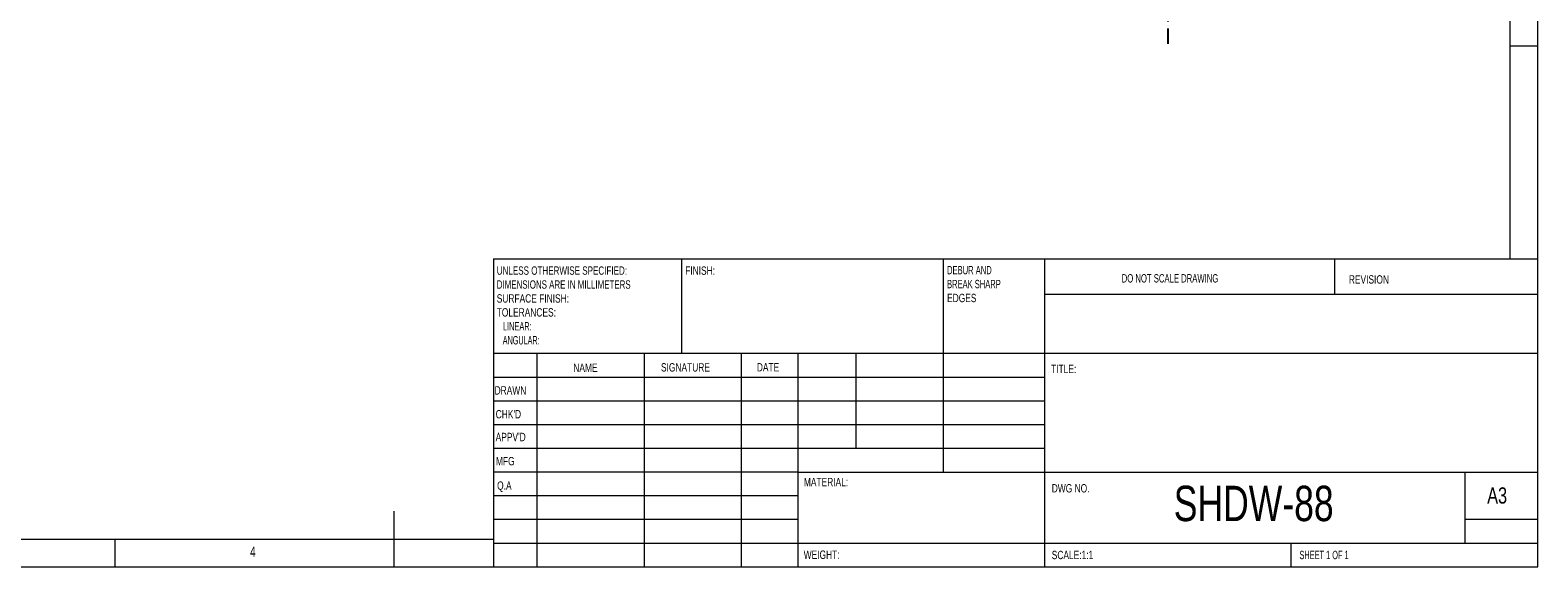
# Model space of a CAD drawing. Header units: millimetres. Extents: x 5 to 415, y 5 to 292.
# Tile 2 of 3: x 145 to 415, y 5 to 101. Entities that reach past the tile are written whole.
import ezdxf

# ---------------------------------------------------------------- set-up
doc = ezdxf.new("R2010")
doc.units = ezdxf.units.MM
doc.linetypes.add('CENTER', pattern=[10.16, 6.35, -1.27, 1.27, -1.27])
doc.styles.add('SLDTEXTSTYLE0', font='TXT', dxfattribs={"width": 0.75})
doc.styles.add('SLDTEXTSTYLE1', font='TXT', dxfattribs={"width": 0.6375})
doc.styles.add('SLDTEXTSTYLE2', font='TXT', dxfattribs={"width": 0.6875})
doc.styles.add('SLDTEXTSTYLE3', font='TXT', dxfattribs={"width": 0.65625})
doc.styles.add('SLDTEXTSTYLE4', font='TXT', dxfattribs={"width": 0.675})
doc.styles.add('SLDTEXTSTYLE5', font='TXT', dxfattribs={"width": 0.72})
doc.styles.add('SLDTEXTSTYLE6', font='TXT', dxfattribs={"width": 0.708333})
doc.styles.add('SLDTEXTSTYLE7', font='TXT', dxfattribs={"width": 0.609375})
doc.styles.add('SLDTEXTSTYLE8', font='TXT', dxfattribs={"width": 0.625})

# ---------------------------------------------------------------- blocks, each defined once
blk = doc.blocks.new('SW_NOTE_0')
at = {"color": 0, "linetype": 'Continuous', "lineweight": 0, "char_height": 1.5, "attachment_point": 1}
for s, insert, style in [('DEBUR AND ', (0, 1.92), 'SLDTEXTSTYLE3'), ('BREAK SHARP ', (0, -0.58), 'SLDTEXTSTYLE4'), ('EDGES', (0, -3.08), 'SLDTEXTSTYLE0')]:
    blk.add_mtext(s, dxfattribs=dict(at, insert=insert, style=style))
blk = doc.blocks.new('SW_NOTE_1')
at = {"color": 0, "linetype": 'Continuous', "lineweight": 0, "char_height": 1.5, "attachment_point": 1}
for s, insert, style in [('UNLESS OTHERWISE SPECIFIED:', (0, 1.92), 'SLDTEXTSTYLE5'), ('DIMENSIONS ARE IN MILLIMETERS', (0, -0.58), 'SLDTEXTSTYLE6'), ('SURFACE FINISH:', (0, -3.08), 'SLDTEXTSTYLE0'), ('TOLERANCES:', (0, -5.58), 'SLDTEXTSTYLE0'), ('   LINEAR:', (0, -8.08), 'SLDTEXTSTYLE7'), ('   ANGULAR:', (0, -10.58), 'SLDTEXTSTYLE8')]:
    blk.add_mtext(s, dxfattribs=dict(at, insert=insert, style=style))

msp = doc.modelspace()

# ---------------------------------------------------------------- linework, layer by layer
at = {"color": 7, "linetype": 'Continuous', "lineweight": 0}
for p, q in [((415, 5), (415, 292)), ((410, 287), (410, 60.25)), ((410, 98.5), (415, 98.5)), ((227.8, 60.25), (415, 60.25)), ((227.8, 60.25), (227.8, 5)), ((261.6, 43.25), (261.6, 60.25)), ((308.4, 60.25), (308.4, 22)), ((326.6, 60.25), (326.6, 5)), ((378.6, 53.875), (378.6, 60.25)), ((415, 53.875), (326.6, 53.875)), ((415, 43.25), (227.8, 43.25)), ((235.6, 43.25), (235.6, 5)), ((254.791, 43.25), (254.791, 5)), ((272.199, 43.25), (272.199, 5)), ((282.4, 5), (282.4, 43.25)), ((292.8, 26.25), (292.8, 43.25)), ((326.6, 39), (227.8, 39)), ((326.6, 34.75), (227.8, 34.75)), ((326.6, 30.5), (227.8, 30.5)), ((326.6, 26.25), (227.8, 26.25)), ((282.4, 22), (227.8, 22)), ((282.4, 22), (415, 22)), ((402, 9.25), (402, 22)), ((282.4, 17.75), (227.8, 17.75)), ((210, 5), (210, 15)), ((282.4, 13.5), (227.8, 13.5)), ((415, 13.5), (402, 13.5)), ((10, 10), (227.8, 10)), ((160, 5), (160, 10)), ((227.8, 9.25), (415, 9.25)), ((370.8, 5), (370.8, 9.25)), ((5, 5), (415, 5))]:
    msp.add_line(p, q, dxfattribs=at)
at = {"color": 1, "linetype": 'CENTER'}
msp.add_line((348.71, 192.996), (348.71, 98.836), dxfattribs=at)

# ---------------------------------------------------------------- block references
at = {"color": 7, "linetype": 'Continuous', "lineweight": 0}
for name, p in [('SW_NOTE_1', (228.394, 56.987)), ('SW_NOTE_0', (309.109, 57.069))]:
    msp.add_blockref(name, p, dxfattribs=at)

# ---------------------------------------------------------------- texts
at = {"color": 7, "linetype": 'Continuous', "lineweight": 0, "attachment_point": 1}
for s, insert, char_height, style in [('FINISH:', (262.171, 58.902), 1.5, 'SLDTEXTSTYLE0'), ('DO NOT SCALE DRAWING', (340.415, 57.515), 1.5, 'SLDTEXTSTYLE2'), ('REVISION', (381.128, 57.317), 1.5, 'SLDTEXTSTYLE0'), ('NAME', (242.122, 41.484), 1.5, 'SLDTEXTSTYLE0'), ('SIGNATURE', (257.834, 41.544), 1.5, 'SLDTEXTSTYLE0'), ('DATE', (275.015, 41.559), 1.5, 'SLDTEXTSTYLE0'), ('TITLE:', (327.756, 41.261), 1.5, 'SLDTEXTSTYLE0'), ('DRAWN', (228.012, 37.412), 1.5, 'SLDTEXTSTYLE0'), ("CHK'D", (228.21, 33.137), 1.5, 'SLDTEXTSTYLE0'), ("APPV'D", (228.202, 29.047), 1.5, 'SLDTEXTSTYLE0'), ('MFG', (228.255, 24.716), 1.5, 'SLDTEXTSTYLE0'), ('Q.A', (228.469, 20.332), 1.5, 'SLDTEXTSTYLE0'), ('MATERIAL:', (283.446, 20.968), 1.5, 'SLDTEXTSTYLE0'), ('DWG NO.', (327.874, 19.851), 1.5, 'SLDTEXTSTYLE0'), ('SHDW-88', (349.741, 19.557), 6.35, 'SLDTEXTSTYLE0'), ('A3', (405.921, 19.266), 2.9104, 'SLDTEXTSTYLE0'), ('4', (184.167, 8.646), 1.852, 'SLDTEXTSTYLE0'), ('WEIGHT: ', (283.418, 7.932), 1.4986, 'SLDTEXTSTYLE0'), ('SCALE:1:1', (327.874, 7.883), 1.5, 'SLDTEXTSTYLE0'), ('SHEET 1 OF 1', (372.278, 7.883), 1.5, 'SLDTEXTSTYLE1')]:
    msp.add_mtext(s, dxfattribs=dict(at, insert=insert, char_height=char_height, style=style))

doc.saveas('drawing.dxf')
